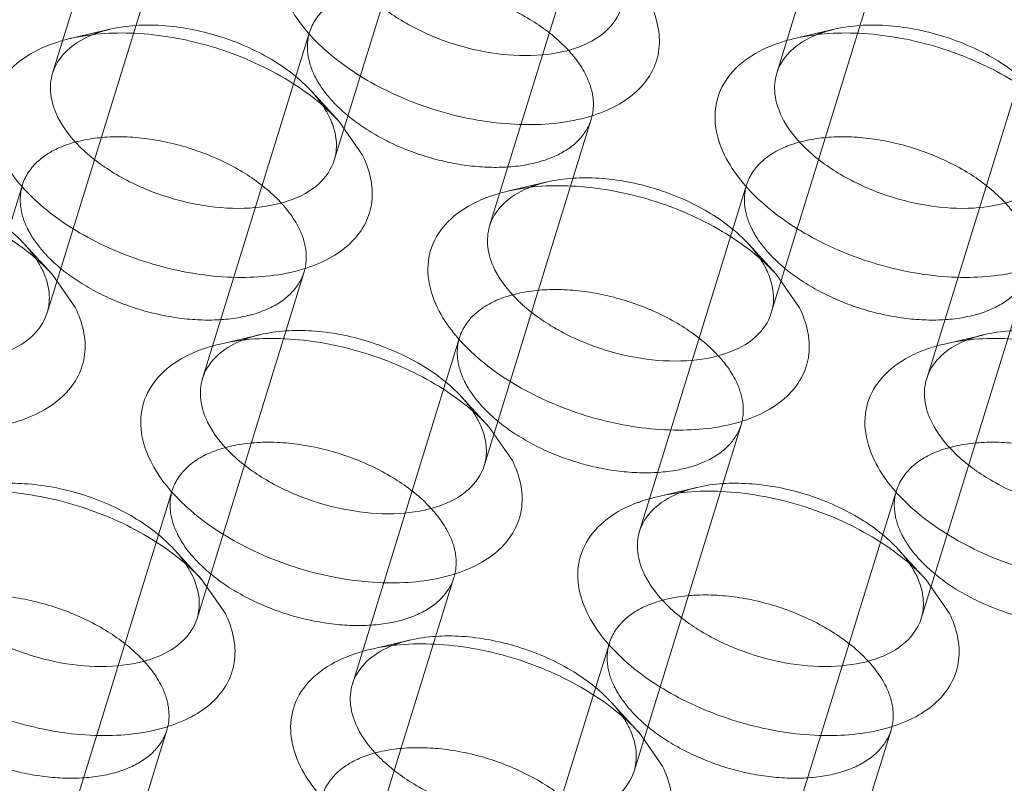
# Model space of a CAD drawing. Header units: millimetres. Extents: x 4497 to 13960, y 12291 to 16372.
# Tile 106 of 217: x 4896.43 to 4906.44, y 15318.71 to 15326.48. Entities that reach past the tile are written whole.
import ezdxf

# ---------------------------------------------------------------- set-up
doc = ezdxf.new("R2010")
doc.units = ezdxf.units.MM
doc.header["$LTSCALE"] = 0.8
doc.linetypes.add('HIDDEN', pattern=[9.525, 6.35, -3.175])
doc.layers.get('0').update_dxf_attribs({"linetype": 'CONTINUOUS', "lineweight": 0})
doc.layers.add('3', color=5, linetype='HIDDEN', lineweight=0)

msp = doc.modelspace()

# ---------------------------------------------------------------- linework, layer by layer
at = {"lineweight": 15}
for p, q in [((4899.677, 15325.443), (4899.915, 15325.101)), ((4896.756, 15323.889), (4896.994, 15323.547)), ((4904.124, 15323.889), (4904.362, 15323.547)), ((4901.202, 15322.335), (4901.44, 15321.993)), ((4898.281, 15320.781), (4898.519, 15320.439)), ((4905.649, 15320.781), (4905.887, 15320.439)), ((4902.728, 15319.227), (4902.966, 15318.885))]:
    msp.add_line(p, q, dxfattribs=at)
for centre, radius, start, end in [((4897.232, 15325.79), 0.493, 155.6291, 162.8691), ((4904.6, 15325.79), 0.493, 155.6291, 162.8691), ((4898.849, 15325.136), 0.81, 20.4993, 26.1968), ((4901.679, 15324.236), 0.493, 155.6291, 162.8691), ((4895.928, 15323.582), 0.81, 20.4993, 26.1968), ((4903.296, 15323.582), 0.81, 20.4993, 26.1968), ((4898.757, 15322.682), 0.493, 155.6291, 162.8691), ((4906.126, 15322.682), 0.493, 155.6291, 162.8691), ((4900.374, 15322.028), 0.81, 20.4993, 26.1968), ((4903.204, 15321.128), 0.493, 155.6291, 162.8691), ((4897.453, 15320.474), 0.81, 20.4993, 26.1968), ((4904.821, 15320.474), 0.81, 20.4993, 26.1968), ((4900.282, 15319.574), 0.493, 155.6291, 162.8691), ((4901.9, 15318.92), 0.81, 20.4993, 26.1968)]:
    msp.add_arc(centre, radius, start, end, dxfattribs=at)
for points, knots in [([(4902.549, 15326.605), (4902.52, 15326.512), (4902.392, 15326.329), (4902.074, 15326.168), (4901.669, 15326.1), (4901.21, 15326.129), (4900.742, 15326.251), (4900.311, 15326.453), (4899.961, 15326.715), (4899.789, 15326.934), (4899.734, 15327.047)], [0, 0, 0, 0, 0.087919, 0.191483, 0.315807, 0.456957, 0.606104, 0.752524, 0.886126, 1, 1, 1, 1]), ([(4902.837, 15326.655), (4902.908, 15326.51), (4902.969, 15326.263), (4902.876, 15325.956), (4902.732, 15325.762), (4902.521, 15325.607), (4902.148, 15325.449), (4901.572, 15325.383), (4900.84, 15325.481), (4900.128, 15325.743), (4899.535, 15326.128), (4899.241, 15326.474), (4899.153, 15326.655)], [0, 0, 0, 0, 0.096766, 0.141571, 0.18803, 0.239006, 0.296129, 0.428924, 0.580085, 0.735392, 0.87928, 1, 1, 1, 1]), ([(4896.759, 15326.235), (4896.774, 15326.24), (4896.834, 15326.26), (4896.895, 15326.277), (4896.942, 15326.288)], [0, 0, 0, 0, 0.243879, 1, 1, 1, 1]), ([(4896.783, 15325.994), (4896.817, 15326.068), (4896.931, 15326.21), (4897.088, 15326.296), (4897.175, 15326.33)], [0, 0, 0, 0, 0.464886, 1, 1, 1, 1]), ([(4896.942, 15326.288), (4897.17, 15326.342), (4897.672, 15326.367), (4898.42, 15326.223), (4899.118, 15325.92), (4899.519, 15325.616), (4899.677, 15325.443)], [0, 0, 0, 0, 0.236672, 0.49996, 0.763225, 1, 1, 1, 1]), ([(4904.128, 15326.235), (4904.142, 15326.24), (4904.202, 15326.26), (4904.263, 15326.277), (4904.31, 15326.288)], [0, 0, 0, 0, 0.243879, 1, 1, 1, 1]), ([(4904.151, 15325.994), (4904.185, 15326.068), (4904.299, 15326.21), (4904.456, 15326.296), (4904.544, 15326.33)], [0, 0, 0, 0, 0.464886, 1, 1, 1, 1]), ([(4904.31, 15326.288), (4904.538, 15326.342), (4905.041, 15326.367), (4905.788, 15326.223), (4906.487, 15325.92), (4906.888, 15325.616), (4907.046, 15325.443)], [0, 0, 0, 0, 0.236672, 0.49996, 0.763225, 1, 1, 1, 1]), ([(4896.621, 15326.177), (4896.654, 15326.193), (4896.7, 15326.213), (4896.747, 15326.23), (4896.759, 15326.235)], [0, 0, 0, 0, 0.744437, 1, 1, 1, 1]), ([(4903.989, 15326.177), (4904.023, 15326.193), (4904.069, 15326.213), (4904.115, 15326.23), (4904.128, 15326.235)], [0, 0, 0, 0, 0.744437, 1, 1, 1, 1]), ([(4896.231, 15325.101), (4896.182, 15325.202), (4896.114, 15325.408), (4896.15, 15325.732), (4896.332, 15326.005), (4896.517, 15326.126), (4896.621, 15326.177)], [0, 0, 0, 0, 0.260072, 0.494273, 0.731806, 1, 1, 1, 1]), ([(4903.599, 15325.101), (4903.55, 15325.202), (4903.482, 15325.408), (4903.518, 15325.732), (4903.7, 15326.005), (4903.886, 15326.126), (4903.989, 15326.177)], [0, 0, 0, 0, 0.260072, 0.494273, 0.731806, 1, 1, 1, 1]), ([(4896.812, 15325.493), (4896.777, 15325.565), (4896.728, 15325.711), (4896.74, 15325.867), (4896.761, 15325.936)], [0, 0, 0, 0, 0.52606, 1, 1, 1, 1]), ([(4904.181, 15325.493), (4904.146, 15325.565), (4904.097, 15325.711), (4904.108, 15325.867), (4904.129, 15325.936)], [0, 0, 0, 0, 0.52606, 1, 1, 1, 1]), ([(4899.627, 15325.051), (4899.599, 15324.958), (4899.47, 15324.775), (4899.153, 15324.614), (4898.747, 15324.546), (4898.288, 15324.575), (4897.82, 15324.697), (4897.389, 15324.899), (4897.04, 15325.161), (4896.868, 15325.38), (4896.812, 15325.493)], [0, 0, 0, 0, 0.087919, 0.191483, 0.315807, 0.456957, 0.606104, 0.752524, 0.886126, 1, 1, 1, 1]), ([(4906.996, 15325.051), (4906.967, 15324.958), (4906.839, 15324.775), (4906.521, 15324.614), (4906.116, 15324.546), (4905.657, 15324.575), (4905.189, 15324.697), (4904.758, 15324.899), (4904.408, 15325.161), (4904.236, 15325.38), (4904.181, 15325.493)], [0, 0, 0, 0, 0.087919, 0.191483, 0.315807, 0.456957, 0.606104, 0.752524, 0.886126, 1, 1, 1, 1]), ([(4899.608, 15325.419), (4899.63, 15325.358), (4899.659, 15325.235), (4899.645, 15325.108), (4899.627, 15325.051)], [0, 0, 0, 0, 0.519195, 1, 1, 1, 1]), ([(4899.915, 15325.101), (4899.986, 15324.956), (4900.047, 15324.709), (4899.954, 15324.402), (4899.81, 15324.208), (4899.6, 15324.053), (4899.227, 15323.895), (4898.651, 15323.828), (4897.918, 15323.927), (4897.206, 15324.189), (4896.614, 15324.574), (4896.32, 15324.92), (4896.231, 15325.101)], [0, 0, 0, 0, 0.096766, 0.141571, 0.18803, 0.239006, 0.296129, 0.428924, 0.580085, 0.735392, 0.87928, 1, 1, 1, 1]), ([(4907.284, 15325.101), (4907.355, 15324.956), (4907.416, 15324.709), (4907.323, 15324.402), (4907.179, 15324.208), (4906.968, 15324.053), (4906.595, 15323.895), (4906.019, 15323.828), (4905.287, 15323.927), (4904.575, 15324.189), (4903.982, 15324.574), (4903.688, 15324.92), (4903.599, 15325.101)], [0, 0, 0, 0, 0.096766, 0.141571, 0.18803, 0.239006, 0.296129, 0.428924, 0.580085, 0.735392, 0.87928, 1, 1, 1, 1]), ([(4894.02, 15324.734), (4894.248, 15324.788), (4894.751, 15324.813), (4895.498, 15324.669), (4896.196, 15324.366), (4896.597, 15324.062), (4896.756, 15323.889)], [0, 0, 0, 0, 0.236672, 0.49996, 0.763225, 1, 1, 1, 1]), ([(4901.388, 15324.734), (4901.617, 15324.788), (4902.119, 15324.813), (4902.867, 15324.669), (4903.565, 15324.366), (4903.966, 15324.062), (4904.124, 15323.889)], [0, 0, 0, 0, 0.236672, 0.49996, 0.763225, 1, 1, 1, 1]), ([(4901.206, 15324.68), (4901.22, 15324.686), (4901.28, 15324.706), (4901.342, 15324.723), (4901.388, 15324.734)], [0, 0, 0, 0, 0.243879, 1, 1, 1, 1]), ([(4901.23, 15324.44), (4901.263, 15324.514), (4901.378, 15324.656), (4901.535, 15324.742), (4901.622, 15324.776)], [0, 0, 0, 0, 0.464886, 1, 1, 1, 1]), ([(4900.678, 15323.547), (4900.629, 15323.648), (4900.561, 15323.854), (4900.596, 15324.178), (4900.779, 15324.451), (4900.964, 15324.572), (4901.068, 15324.623)], [0, 0, 0, 0, 0.260072, 0.494273, 0.731806, 1, 1, 1, 1]), ([(4901.068, 15324.623), (4901.101, 15324.639), (4901.147, 15324.659), (4901.194, 15324.676), (4901.206, 15324.68)], [0, 0, 0, 0, 0.744437, 1, 1, 1, 1]), ([(4901.259, 15323.939), (4901.224, 15324.01), (4901.175, 15324.157), (4901.187, 15324.313), (4901.208, 15324.381)], [0, 0, 0, 0, 0.52606, 1, 1, 1, 1]), ([(4896.706, 15323.496), (4896.677, 15323.404), (4896.549, 15323.221), (4896.231, 15323.06), (4895.826, 15322.992), (4895.367, 15323.021), (4894.898, 15323.143), (4894.467, 15323.345), (4894.118, 15323.607), (4893.946, 15323.826), (4893.891, 15323.939)], [0, 0, 0, 0, 0.087919, 0.191483, 0.315807, 0.456957, 0.606104, 0.752524, 0.886126, 1, 1, 1, 1]), ([(4904.074, 15323.496), (4904.046, 15323.404), (4903.917, 15323.221), (4903.6, 15323.06), (4903.194, 15322.992), (4902.735, 15323.021), (4902.267, 15323.143), (4901.836, 15323.345), (4901.487, 15323.607), (4901.315, 15323.826), (4901.259, 15323.939)], [0, 0, 0, 0, 0.087919, 0.191483, 0.315807, 0.456957, 0.606104, 0.752524, 0.886126, 1, 1, 1, 1]), ([(4896.686, 15323.865), (4896.709, 15323.804), (4896.738, 15323.681), (4896.723, 15323.554), (4896.706, 15323.496)], [0, 0, 0, 0, 0.519195, 1, 1, 1, 1]), ([(4904.054, 15323.865), (4904.077, 15323.804), (4904.106, 15323.681), (4904.092, 15323.554), (4904.074, 15323.496)], [0, 0, 0, 0, 0.519195, 1, 1, 1, 1]), ([(4896.994, 15323.547), (4897.065, 15323.402), (4897.126, 15323.155), (4897.032, 15322.848), (4896.888, 15322.654), (4896.678, 15322.499), (4896.305, 15322.341), (4895.729, 15322.274), (4894.997, 15322.373), (4894.285, 15322.635), (4893.692, 15323.02), (4893.398, 15323.366), (4893.309, 15323.547)], [0, 0, 0, 0, 0.096766, 0.141571, 0.18803, 0.239006, 0.296129, 0.428924, 0.580085, 0.735392, 0.87928, 1, 1, 1, 1]), ([(4904.362, 15323.547), (4904.433, 15323.402), (4904.494, 15323.155), (4904.401, 15322.848), (4904.257, 15322.654), (4904.047, 15322.499), (4903.674, 15322.341), (4903.098, 15322.274), (4902.365, 15322.373), (4901.653, 15322.635), (4901.06, 15323.02), (4900.767, 15323.366), (4900.678, 15323.547)], [0, 0, 0, 0, 0.096766, 0.141571, 0.18803, 0.239006, 0.296129, 0.428924, 0.580085, 0.735392, 0.87928, 1, 1, 1, 1]), ([(4898.284, 15323.126), (4898.299, 15323.132), (4898.359, 15323.152), (4898.42, 15323.169), (4898.467, 15323.18)], [0, 0, 0, 0, 0.243879, 1, 1, 1, 1]), ([(4898.308, 15322.886), (4898.342, 15322.96), (4898.456, 15323.102), (4898.613, 15323.188), (4898.701, 15323.222)], [0, 0, 0, 0, 0.464886, 1, 1, 1, 1]), ([(4898.467, 15323.18), (4898.695, 15323.234), (4899.198, 15323.259), (4899.945, 15323.115), (4900.643, 15322.812), (4901.044, 15322.508), (4901.202, 15322.335)], [0, 0, 0, 0, 0.236672, 0.49996, 0.763225, 1, 1, 1, 1]), ([(4905.653, 15323.126), (4905.667, 15323.132), (4905.727, 15323.152), (4905.789, 15323.169), (4905.835, 15323.18)], [0, 0, 0, 0, 0.243879, 1, 1, 1, 1]), ([(4905.677, 15322.886), (4905.71, 15322.96), (4905.824, 15323.102), (4905.982, 15323.188), (4906.069, 15323.222)], [0, 0, 0, 0, 0.464886, 1, 1, 1, 1]), ([(4905.835, 15323.18), (4906.063, 15323.234), (4906.566, 15323.259), (4907.313, 15323.115), (4908.012, 15322.812), (4908.413, 15322.508), (4908.571, 15322.335)], [0, 0, 0, 0, 0.236672, 0.49996, 0.763225, 1, 1, 1, 1]), ([(4898.146, 15323.069), (4898.179, 15323.085), (4898.225, 15323.105), (4898.272, 15323.122), (4898.284, 15323.126)], [0, 0, 0, 0, 0.744437, 1, 1, 1, 1]), ([(4905.515, 15323.069), (4905.548, 15323.085), (4905.594, 15323.105), (4905.641, 15323.122), (4905.653, 15323.126)], [0, 0, 0, 0, 0.744437, 1, 1, 1, 1]), ([(4897.756, 15321.993), (4897.707, 15322.094), (4897.639, 15322.3), (4897.675, 15322.624), (4897.857, 15322.896), (4898.042, 15323.018), (4898.146, 15323.069)], [0, 0, 0, 0, 0.260072, 0.494273, 0.731806, 1, 1, 1, 1]), ([(4905.125, 15321.993), (4905.075, 15322.094), (4905.008, 15322.3), (4905.043, 15322.624), (4905.226, 15322.896), (4905.411, 15323.018), (4905.515, 15323.069)], [0, 0, 0, 0, 0.260072, 0.494273, 0.731806, 1, 1, 1, 1]), ([(4898.338, 15322.385), (4898.303, 15322.456), (4898.254, 15322.603), (4898.265, 15322.759), (4898.286, 15322.827)], [0, 0, 0, 0, 0.52606, 1, 1, 1, 1]), ([(4905.706, 15322.385), (4905.671, 15322.456), (4905.622, 15322.603), (4905.633, 15322.759), (4905.655, 15322.827)], [0, 0, 0, 0, 0.52606, 1, 1, 1, 1]), ([(4901.153, 15321.942), (4901.124, 15321.85), (4900.996, 15321.667), (4900.678, 15321.505), (4900.273, 15321.438), (4899.813, 15321.467), (4899.345, 15321.589), (4898.914, 15321.791), (4898.565, 15322.053), (4898.393, 15322.272), (4898.338, 15322.385)], [0, 0, 0, 0, 0.087919, 0.191483, 0.315807, 0.456957, 0.606104, 0.752524, 0.886126, 1, 1, 1, 1]), ([(4908.521, 15321.942), (4908.492, 15321.85), (4908.364, 15321.667), (4908.046, 15321.505), (4907.641, 15321.438), (4907.182, 15321.467), (4906.714, 15321.589), (4906.283, 15321.791), (4905.933, 15322.053), (4905.761, 15322.272), (4905.706, 15322.385)], [0, 0, 0, 0, 0.087919, 0.191483, 0.315807, 0.456957, 0.606104, 0.752524, 0.886126, 1, 1, 1, 1]), ([(4901.133, 15322.311), (4901.155, 15322.25), (4901.185, 15322.127), (4901.17, 15322), (4901.153, 15321.942)], [0, 0, 0, 0, 0.519195, 1, 1, 1, 1]), ([(4901.44, 15321.993), (4901.512, 15321.848), (4901.573, 15321.601), (4901.479, 15321.294), (4901.335, 15321.1), (4901.125, 15320.945), (4900.752, 15320.787), (4900.176, 15320.72), (4899.444, 15320.819), (4898.731, 15321.081), (4898.139, 15321.466), (4897.845, 15321.812), (4897.756, 15321.993)], [0, 0, 0, 0, 0.096766, 0.141571, 0.18803, 0.239006, 0.296129, 0.428924, 0.580085, 0.735392, 0.87928, 1, 1, 1, 1]), ([(4908.809, 15321.993), (4908.88, 15321.848), (4908.941, 15321.601), (4908.848, 15321.294), (4908.704, 15321.1), (4908.494, 15320.945), (4908.121, 15320.787), (4907.544, 15320.72), (4906.812, 15320.819), (4906.1, 15321.081), (4905.507, 15321.466), (4905.213, 15321.812), (4905.125, 15321.993)], [0, 0, 0, 0, 0.096766, 0.141571, 0.18803, 0.239006, 0.296129, 0.428924, 0.580085, 0.735392, 0.87928, 1, 1, 1, 1]), ([(4895.545, 15321.626), (4895.773, 15321.68), (4896.276, 15321.705), (4897.023, 15321.561), (4897.722, 15321.258), (4898.123, 15320.954), (4898.281, 15320.781)], [0, 0, 0, 0, 0.236672, 0.49996, 0.763225, 1, 1, 1, 1]), ([(4902.914, 15321.626), (4903.142, 15321.68), (4903.644, 15321.705), (4904.392, 15321.561), (4905.09, 15321.258), (4905.491, 15320.954), (4905.649, 15320.781)], [0, 0, 0, 0, 0.236672, 0.49996, 0.763225, 1, 1, 1, 1]), ([(4902.731, 15321.572), (4902.746, 15321.578), (4902.806, 15321.598), (4902.867, 15321.615), (4902.914, 15321.626)], [0, 0, 0, 0, 0.243879, 1, 1, 1, 1]), ([(4902.755, 15321.332), (4902.789, 15321.406), (4902.903, 15321.548), (4903.06, 15321.634), (4903.147, 15321.668)], [0, 0, 0, 0, 0.464886, 1, 1, 1, 1]), ([(4902.203, 15320.439), (4902.154, 15320.54), (4902.086, 15320.746), (4902.122, 15321.07), (4902.304, 15321.342), (4902.489, 15321.464), (4902.593, 15321.515)], [0, 0, 0, 0, 0.260072, 0.494273, 0.731806, 1, 1, 1, 1]), ([(4902.593, 15321.515), (4902.626, 15321.531), (4902.672, 15321.551), (4902.719, 15321.568), (4902.731, 15321.572)], [0, 0, 0, 0, 0.744437, 1, 1, 1, 1]), ([(4902.785, 15320.831), (4902.75, 15320.902), (4902.7, 15321.049), (4902.712, 15321.205), (4902.733, 15321.273)], [0, 0, 0, 0, 0.52606, 1, 1, 1, 1]), ([(4898.231, 15320.388), (4898.202, 15320.296), (4898.074, 15320.113), (4897.756, 15319.951), (4897.351, 15319.884), (4896.892, 15319.913), (4896.424, 15320.035), (4895.993, 15320.237), (4895.643, 15320.499), (4895.471, 15320.718), (4895.416, 15320.831)], [0, 0, 0, 0, 0.087919, 0.191483, 0.315807, 0.456957, 0.606104, 0.752524, 0.886126, 1, 1, 1, 1]), ([(4905.599, 15320.388), (4905.571, 15320.296), (4905.442, 15320.113), (4905.125, 15319.951), (4904.72, 15319.884), (4904.26, 15319.913), (4903.792, 15320.035), (4903.361, 15320.237), (4903.012, 15320.499), (4902.84, 15320.718), (4902.785, 15320.831)], [0, 0, 0, 0, 0.087919, 0.191483, 0.315807, 0.456957, 0.606104, 0.752524, 0.886126, 1, 1, 1, 1]), ([(4898.211, 15320.757), (4898.234, 15320.696), (4898.263, 15320.573), (4898.249, 15320.446), (4898.231, 15320.388)], [0, 0, 0, 0, 0.519195, 1, 1, 1, 1]), ([(4905.58, 15320.757), (4905.602, 15320.696), (4905.631, 15320.573), (4905.617, 15320.446), (4905.599, 15320.388)], [0, 0, 0, 0, 0.519195, 1, 1, 1, 1]), ([(4898.519, 15320.439), (4898.59, 15320.294), (4898.651, 15320.047), (4898.558, 15319.74), (4898.414, 15319.546), (4898.203, 15319.391), (4897.83, 15319.233), (4897.254, 15319.166), (4896.522, 15319.265), (4895.81, 15319.527), (4895.217, 15319.912), (4894.923, 15320.258), (4894.834, 15320.439)], [0, 0, 0, 0, 0.096766, 0.141571, 0.18803, 0.239006, 0.296129, 0.428924, 0.580085, 0.735392, 0.87928, 1, 1, 1, 1]), ([(4905.887, 15320.439), (4905.958, 15320.294), (4906.019, 15320.047), (4905.926, 15319.74), (4905.782, 15319.546), (4905.572, 15319.391), (4905.199, 15319.233), (4904.623, 15319.166), (4903.891, 15319.265), (4903.178, 15319.527), (4902.586, 15319.912), (4902.292, 15320.258), (4902.203, 15320.439)], [0, 0, 0, 0, 0.096766, 0.141571, 0.18803, 0.239006, 0.296129, 0.428924, 0.580085, 0.735392, 0.87928, 1, 1, 1, 1]), ([(4899.833, 15319.778), (4899.867, 15319.852), (4899.981, 15319.994), (4900.138, 15320.08), (4900.226, 15320.114)], [0, 0, 0, 0, 0.464886, 1, 1, 1, 1]), ([(4899.992, 15320.072), (4900.22, 15320.126), (4900.723, 15320.151), (4901.47, 15320.007), (4902.168, 15319.704), (4902.57, 15319.4), (4902.728, 15319.227)], [0, 0, 0, 0, 0.236672, 0.49996, 0.763225, 1, 1, 1, 1]), ([(4899.671, 15319.961), (4899.705, 15319.977), (4899.751, 15319.997), (4899.797, 15320.014), (4899.809, 15320.018)], [0, 0, 0, 0, 0.744437, 1, 1, 1, 1]), ([(4899.809, 15320.018), (4899.824, 15320.024), (4899.884, 15320.044), (4899.945, 15320.061), (4899.992, 15320.072)], [0, 0, 0, 0, 0.243879, 1, 1, 1, 1]), ([(4899.281, 15318.885), (4899.232, 15318.986), (4899.164, 15319.192), (4899.2, 15319.516), (4899.382, 15319.788), (4899.568, 15319.91), (4899.671, 15319.961)], [0, 0, 0, 0, 0.260072, 0.494273, 0.731806, 1, 1, 1, 1]), ([(4899.863, 15319.277), (4899.828, 15319.348), (4899.779, 15319.495), (4899.79, 15319.651), (4899.811, 15319.719)], [0, 0, 0, 0, 0.52606, 1, 1, 1, 1]), ([(4902.678, 15318.834), (4902.649, 15318.742), (4902.521, 15318.559), (4902.203, 15318.397), (4901.798, 15318.33), (4901.339, 15318.359), (4900.871, 15318.481), (4900.439, 15318.683), (4900.09, 15318.945), (4899.918, 15319.164), (4899.863, 15319.277)], [0, 0, 0, 0, 0.087919, 0.191483, 0.315807, 0.456957, 0.606104, 0.752524, 0.886126, 1, 1, 1, 1]), ([(4902.658, 15319.203), (4902.681, 15319.142), (4902.71, 15319.019), (4902.695, 15318.892), (4902.678, 15318.834)], [0, 0, 0, 0, 0.519195, 1, 1, 1, 1]), ([(4902.966, 15318.885), (4903.037, 15318.74), (4903.098, 15318.493), (4903.004, 15318.186), (4902.86, 15317.992), (4902.65, 15317.837), (4902.277, 15317.679), (4901.701, 15317.612), (4900.969, 15317.711), (4900.257, 15317.973), (4899.664, 15318.358), (4899.37, 15318.704), (4899.281, 15318.885)], [0, 0, 0, 0, 0.096766, 0.141571, 0.18803, 0.239006, 0.296129, 0.428924, 0.580085, 0.735392, 0.87928, 1, 1, 1, 1])]:
    msp.add_open_spline(points, degree=3, knots=knots, dxfattribs=at)
for points in [[(4899.521, 15325.589), (4899.541, 15325.558), (4899.559, 15325.526), (4899.576, 15325.493)], [(4896.599, 15324.035), (4896.619, 15324.004), (4896.638, 15323.972), (4896.654, 15323.939)], [(4903.968, 15324.035), (4903.988, 15324.004), (4904.006, 15323.972), (4904.023, 15323.939)], [(4901.046, 15322.481), (4901.066, 15322.45), (4901.085, 15322.418), (4901.101, 15322.385)], [(4898.125, 15320.927), (4898.145, 15320.896), (4898.163, 15320.864), (4898.179, 15320.831)], [(4905.493, 15320.927), (4905.513, 15320.896), (4905.531, 15320.864), (4905.548, 15320.831)], [(4902.571, 15319.373), (4902.591, 15319.342), (4902.61, 15319.31), (4902.626, 15319.277)]]:
    msp.add_open_spline(points, degree=3, dxfattribs=at)
at = {"layer": '3'}
for p, q in [((4897.85, 15329.461), (4896.761, 15325.936)), ((4905.219, 15329.461), (4904.129, 15325.936)), ((4900.717, 15328.575), (4899.627, 15325.05)), ((4902.297, 15327.907), (4901.208, 15324.382)), ((4897.795, 15327.021), (4896.706, 15323.496)), ((4905.163, 15327.021), (4904.074, 15323.496)), ((4897.345, 15326.383), (4896.941, 15326.288)), ((4899.375, 15326.353), (4898.286, 15322.828)), ((4904.714, 15326.383), (4904.31, 15326.288)), ((4906.744, 15326.353), (4905.655, 15322.828)), ((4899.397, 15325.749), (4899.677, 15325.443)), ((4902.242, 15325.467), (4901.152, 15321.942)), ((4896.454, 15324.799), (4895.364, 15321.274)), ((4901.792, 15324.829), (4901.388, 15324.734)), ((4903.822, 15324.799), (4902.733, 15321.274)), ((4896.475, 15324.195), (4896.755, 15323.889)), ((4903.844, 15324.195), (4904.124, 15323.889)), ((4899.32, 15323.913), (4898.231, 15320.388)), ((4906.689, 15323.913), (4905.599, 15320.388)), ((4898.871, 15323.275), (4898.467, 15323.18)), ((4900.901, 15323.245), (4899.811, 15319.72)), ((4906.239, 15323.275), (4905.835, 15323.18)), ((4900.922, 15322.641), (4901.202, 15322.335)), ((4903.767, 15322.359), (4902.678, 15318.834)), ((4897.979, 15321.691), (4896.89, 15318.166)), ((4903.317, 15321.721), (4902.913, 15321.626)), ((4905.348, 15321.691), (4904.258, 15318.166)), ((4898, 15321.087), (4898.281, 15320.781)), ((4905.369, 15321.087), (4905.649, 15320.781)), ((4900.845, 15320.805), (4899.756, 15317.28)), ((4900.396, 15320.167), (4899.992, 15320.072)), ((4902.426, 15320.137), (4901.337, 15316.612)), ((4902.447, 15319.533), (4902.727, 15319.227)), ((4897.924, 15319.251), (4896.834, 15315.726)), ((4905.292, 15319.251), (4904.203, 15315.726))]:
    msp.add_line(p, q, dxfattribs=at)
for centre, radius, start, end in [((4897.582, 15325.301), 1.107, 109.7141, 111.5324), ((4904.95, 15325.301), 1.107, 109.7141, 111.5324), ((4900.7, 15326.655), 1.483, 224.1795, 225.385), ((4902.028, 15323.747), 1.107, 109.7141, 111.5324), ((4897.778, 15325.101), 1.483, 224.1795, 225.385), ((4905.146, 15325.101), 1.483, 224.1795, 225.385), ((4899.107, 15322.193), 1.107, 109.7141, 111.5324), ((4906.475, 15322.193), 1.107, 109.7141, 111.5324), ((4902.225, 15323.547), 1.483, 224.1795, 225.385), ((4903.554, 15320.639), 1.107, 109.7141, 111.5324), ((4899.303, 15321.993), 1.483, 224.1795, 225.385), ((4906.672, 15321.993), 1.483, 224.1795, 225.385), ((4900.632, 15319.085), 1.107, 109.7141, 111.5324), ((4903.75, 15320.439), 1.483, 224.1795, 225.385)]:
    msp.add_arc(centre, radius, start, end, dxfattribs=at)
for points, knots in [([(4902.19, 15325.91), (4902.135, 15326.023), (4901.963, 15326.242), (4901.613, 15326.504), (4901.183, 15326.706), (4900.715, 15326.828), (4900.256, 15326.857), (4899.85, 15326.79), (4899.533, 15326.628), (4899.404, 15326.446), (4899.376, 15326.353)], [0, 0, 0, 0, 0.113912, 0.247462, 0.393862, 0.542998, 0.684156, 0.808494, 0.912079, 1, 1, 1, 1]), ([(4897.346, 15326.383), (4897.517, 15326.423), (4897.894, 15326.442), (4898.454, 15326.334), (4898.978, 15326.107), (4899.279, 15325.879), (4899.397, 15325.749)], [0, 0, 0, 0, 0.236707, 0.500021, 0.763374, 1, 1, 1, 1]), ([(4904.714, 15326.383), (4904.885, 15326.423), (4905.262, 15326.442), (4905.823, 15326.334), (4906.346, 15326.107), (4906.647, 15325.879), (4906.766, 15325.749)], [0, 0, 0, 0, 0.236707, 0.500021, 0.763374, 1, 1, 1, 1]), ([(4897.208, 15326.343), (4897.219, 15326.347), (4897.264, 15326.362), (4897.311, 15326.375), (4897.346, 15326.383)], [0, 0, 0, 0, 0.243856, 1, 1, 1, 1]), ([(4899.376, 15326.353), (4899.354, 15326.284), (4899.343, 15326.128), (4899.392, 15325.981), (4899.427, 15325.91)], [0, 0, 0, 0, 0.474243, 1, 1, 1, 1]), ([(4904.577, 15326.343), (4904.588, 15326.347), (4904.633, 15326.362), (4904.679, 15326.375), (4904.714, 15326.383)], [0, 0, 0, 0, 0.243856, 1, 1, 1, 1]), ([(4899.427, 15325.91), (4899.439, 15325.885), (4899.497, 15325.781), (4899.572, 15325.687), (4899.636, 15325.622)], [0, 0, 0, 0, 0.233339, 1, 1, 1, 1]), ([(4902.242, 15325.467), (4902.263, 15325.536), (4902.274, 15325.692), (4902.225, 15325.839), (4902.19, 15325.91)], [0, 0, 0, 0, 0.474243, 1, 1, 1, 1]), ([(4899.397, 15325.749), (4899.409, 15325.736), (4899.453, 15325.686), (4899.494, 15325.631), (4899.521, 15325.589)], [0, 0, 0, 0, 0.259024, 1, 1, 1, 1]), ([(4899.658, 15325.6), (4899.749, 15325.51), (4899.962, 15325.346), (4900.33, 15325.158), (4900.735, 15325.029), (4901.146, 15324.969), (4901.531, 15324.982), (4901.861, 15325.069), (4902.115, 15325.228), (4902.217, 15325.387), (4902.242, 15325.467)], [0, 0, 0, 0, 0.131245, 0.274361, 0.421982, 0.565965, 0.698798, 0.81512, 0.913714, 1, 1, 1, 1]), ([(4899.269, 15324.356), (4899.213, 15324.469), (4899.042, 15324.688), (4898.692, 15324.95), (4898.261, 15325.152), (4897.793, 15325.274), (4897.334, 15325.303), (4896.929, 15325.236), (4896.611, 15325.074), (4896.482, 15324.892), (4896.454, 15324.799)], [0, 0, 0, 0, 0.113912, 0.247462, 0.393862, 0.542998, 0.684156, 0.808494, 0.912079, 1, 1, 1, 1]), ([(4906.637, 15324.356), (4906.582, 15324.469), (4906.41, 15324.688), (4906.06, 15324.95), (4905.63, 15325.152), (4905.162, 15325.274), (4904.702, 15325.303), (4904.297, 15325.236), (4903.98, 15325.074), (4903.851, 15324.892), (4903.822, 15324.799)], [0, 0, 0, 0, 0.113912, 0.247462, 0.393862, 0.542998, 0.684156, 0.808494, 0.912079, 1, 1, 1, 1]), ([(4894.424, 15324.829), (4894.595, 15324.869), (4894.972, 15324.888), (4895.533, 15324.78), (4896.056, 15324.553), (4896.357, 15324.325), (4896.475, 15324.195)], [0, 0, 0, 0, 0.236707, 0.500021, 0.763374, 1, 1, 1, 1]), ([(4896.454, 15324.799), (4896.433, 15324.73), (4896.421, 15324.574), (4896.47, 15324.427), (4896.505, 15324.356)], [0, 0, 0, 0, 0.474243, 1, 1, 1, 1]), ([(4901.655, 15324.789), (4901.666, 15324.793), (4901.711, 15324.808), (4901.757, 15324.821), (4901.793, 15324.829)], [0, 0, 0, 0, 0.243856, 1, 1, 1, 1]), ([(4901.793, 15324.829), (4901.964, 15324.869), (4902.341, 15324.888), (4902.901, 15324.78), (4903.425, 15324.553), (4903.725, 15324.325), (4903.844, 15324.195)], [0, 0, 0, 0, 0.236707, 0.500021, 0.763374, 1, 1, 1, 1]), ([(4903.822, 15324.799), (4903.801, 15324.73), (4903.79, 15324.574), (4903.839, 15324.427), (4903.874, 15324.356)], [0, 0, 0, 0, 0.474243, 1, 1, 1, 1]), ([(4896.505, 15324.356), (4896.518, 15324.331), (4896.575, 15324.227), (4896.651, 15324.133), (4896.714, 15324.068)], [0, 0, 0, 0, 0.233339, 1, 1, 1, 1]), ([(4899.32, 15323.913), (4899.341, 15323.982), (4899.353, 15324.138), (4899.304, 15324.285), (4899.269, 15324.356)], [0, 0, 0, 0, 0.474243, 1, 1, 1, 1]), ([(4903.874, 15324.356), (4903.886, 15324.331), (4903.944, 15324.227), (4904.019, 15324.133), (4904.083, 15324.068)], [0, 0, 0, 0, 0.233339, 1, 1, 1, 1]), ([(4896.475, 15324.195), (4896.487, 15324.182), (4896.532, 15324.132), (4896.572, 15324.077), (4896.599, 15324.035)], [0, 0, 0, 0, 0.259024, 1, 1, 1, 1]), ([(4903.844, 15324.195), (4903.856, 15324.182), (4903.9, 15324.132), (4903.941, 15324.077), (4903.968, 15324.035)], [0, 0, 0, 0, 0.259024, 1, 1, 1, 1]), ([(4896.736, 15324.046), (4896.827, 15323.956), (4897.041, 15323.792), (4897.408, 15323.604), (4897.813, 15323.475), (4898.224, 15323.415), (4898.609, 15323.428), (4898.94, 15323.515), (4899.194, 15323.674), (4899.295, 15323.833), (4899.32, 15323.913)], [0, 0, 0, 0, 0.131245, 0.274361, 0.421982, 0.565965, 0.698798, 0.81512, 0.913714, 1, 1, 1, 1]), ([(4904.105, 15324.046), (4904.196, 15323.956), (4904.409, 15323.792), (4904.777, 15323.604), (4905.182, 15323.475), (4905.592, 15323.415), (4905.977, 15323.428), (4906.308, 15323.515), (4906.562, 15323.674), (4906.664, 15323.833), (4906.689, 15323.913)], [0, 0, 0, 0, 0.131245, 0.274361, 0.421982, 0.565965, 0.698798, 0.81512, 0.913714, 1, 1, 1, 1]), ([(4903.715, 15322.802), (4903.66, 15322.915), (4903.488, 15323.134), (4903.139, 15323.396), (4902.708, 15323.598), (4902.24, 15323.72), (4901.781, 15323.749), (4901.376, 15323.682), (4901.058, 15323.52), (4900.929, 15323.338), (4900.901, 15323.245)], [0, 0, 0, 0, 0.113912, 0.247462, 0.393862, 0.542998, 0.684156, 0.808494, 0.912079, 1, 1, 1, 1]), ([(4898.871, 15323.275), (4899.042, 15323.315), (4899.419, 15323.334), (4899.979, 15323.226), (4900.503, 15322.999), (4900.804, 15322.771), (4900.922, 15322.641)], [0, 0, 0, 0, 0.236707, 0.500021, 0.763374, 1, 1, 1, 1]), ([(4906.239, 15323.275), (4906.41, 15323.315), (4906.787, 15323.334), (4907.348, 15323.226), (4907.871, 15322.999), (4908.172, 15322.771), (4908.291, 15322.641)], [0, 0, 0, 0, 0.236707, 0.500021, 0.763374, 1, 1, 1, 1]), ([(4898.734, 15323.235), (4898.744, 15323.239), (4898.79, 15323.254), (4898.836, 15323.267), (4898.871, 15323.275)], [0, 0, 0, 0, 0.243856, 1, 1, 1, 1]), ([(4900.901, 15323.245), (4900.879, 15323.176), (4900.868, 15323.02), (4900.917, 15322.873), (4900.952, 15322.802)], [0, 0, 0, 0, 0.474243, 1, 1, 1, 1]), ([(4906.102, 15323.235), (4906.113, 15323.239), (4906.158, 15323.254), (4906.204, 15323.267), (4906.239, 15323.275)], [0, 0, 0, 0, 0.243856, 1, 1, 1, 1]), ([(4900.952, 15322.802), (4900.964, 15322.777), (4901.022, 15322.673), (4901.098, 15322.579), (4901.161, 15322.514)], [0, 0, 0, 0, 0.233339, 1, 1, 1, 1]), ([(4903.767, 15322.359), (4903.788, 15322.428), (4903.8, 15322.584), (4903.75, 15322.73), (4903.715, 15322.802)], [0, 0, 0, 0, 0.474243, 1, 1, 1, 1]), ([(4900.922, 15322.641), (4900.934, 15322.628), (4900.979, 15322.578), (4901.019, 15322.523), (4901.046, 15322.481)], [0, 0, 0, 0, 0.259024, 1, 1, 1, 1]), ([(4901.183, 15322.492), (4901.274, 15322.402), (4901.488, 15322.238), (4901.855, 15322.05), (4902.26, 15321.921), (4902.671, 15321.861), (4903.056, 15321.874), (4903.387, 15321.961), (4903.641, 15322.12), (4903.742, 15322.279), (4903.767, 15322.359)], [0, 0, 0, 0, 0.131245, 0.274361, 0.421982, 0.565965, 0.698798, 0.81512, 0.913714, 1, 1, 1, 1]), ([(4900.794, 15321.248), (4900.738, 15321.361), (4900.567, 15321.58), (4900.217, 15321.842), (4899.786, 15322.044), (4899.318, 15322.166), (4898.859, 15322.195), (4898.454, 15322.128), (4898.136, 15321.966), (4898.008, 15321.783), (4897.979, 15321.691)], [0, 0, 0, 0, 0.113912, 0.247462, 0.393862, 0.542998, 0.684156, 0.808494, 0.912079, 1, 1, 1, 1]), ([(4908.162, 15321.248), (4908.107, 15321.361), (4907.935, 15321.58), (4907.586, 15321.842), (4907.155, 15322.044), (4906.687, 15322.166), (4906.228, 15322.195), (4905.822, 15322.128), (4905.505, 15321.966), (4905.376, 15321.783), (4905.348, 15321.691)], [0, 0, 0, 0, 0.113912, 0.247462, 0.393862, 0.542998, 0.684156, 0.808494, 0.912079, 1, 1, 1, 1]), ([(4895.949, 15321.721), (4896.12, 15321.761), (4896.497, 15321.78), (4897.058, 15321.672), (4897.581, 15321.445), (4897.882, 15321.217), (4898.001, 15321.087)], [0, 0, 0, 0, 0.236707, 0.500021, 0.763374, 1, 1, 1, 1]), ([(4897.979, 15321.691), (4897.958, 15321.622), (4897.946, 15321.466), (4897.995, 15321.319), (4898.031, 15321.248)], [0, 0, 0, 0, 0.474243, 1, 1, 1, 1]), ([(4903.18, 15321.681), (4903.191, 15321.685), (4903.237, 15321.7), (4903.283, 15321.713), (4903.318, 15321.721)], [0, 0, 0, 0, 0.243856, 1, 1, 1, 1]), ([(4903.318, 15321.721), (4903.489, 15321.761), (4903.866, 15321.78), (4904.426, 15321.672), (4904.95, 15321.445), (4905.251, 15321.217), (4905.369, 15321.087)], [0, 0, 0, 0, 0.236707, 0.500021, 0.763374, 1, 1, 1, 1]), ([(4905.348, 15321.691), (4905.326, 15321.622), (4905.315, 15321.466), (4905.364, 15321.319), (4905.399, 15321.248)], [0, 0, 0, 0, 0.474243, 1, 1, 1, 1]), ([(4898.031, 15321.248), (4898.043, 15321.223), (4898.1, 15321.119), (4898.176, 15321.025), (4898.24, 15320.96)], [0, 0, 0, 0, 0.233339, 1, 1, 1, 1]), ([(4900.845, 15320.805), (4900.866, 15320.874), (4900.878, 15321.03), (4900.829, 15321.176), (4900.794, 15321.248)], [0, 0, 0, 0, 0.474243, 1, 1, 1, 1]), ([(4905.399, 15321.248), (4905.411, 15321.223), (4905.469, 15321.119), (4905.545, 15321.025), (4905.608, 15320.96)], [0, 0, 0, 0, 0.233339, 1, 1, 1, 1]), ([(4898.001, 15321.087), (4898.012, 15321.074), (4898.057, 15321.024), (4898.098, 15320.969), (4898.125, 15320.927)], [0, 0, 0, 0, 0.259024, 1, 1, 1, 1]), ([(4905.369, 15321.087), (4905.381, 15321.074), (4905.425, 15321.024), (4905.466, 15320.969), (4905.493, 15320.927)], [0, 0, 0, 0, 0.259024, 1, 1, 1, 1]), ([(4898.262, 15320.938), (4898.352, 15320.848), (4898.566, 15320.684), (4898.933, 15320.496), (4899.338, 15320.367), (4899.749, 15320.307), (4900.134, 15320.32), (4900.465, 15320.407), (4900.719, 15320.566), (4900.82, 15320.725), (4900.845, 15320.805)], [0, 0, 0, 0, 0.131245, 0.274361, 0.421982, 0.565965, 0.698798, 0.81512, 0.913714, 1, 1, 1, 1]), ([(4905.63, 15320.938), (4905.721, 15320.848), (4905.934, 15320.684), (4906.302, 15320.496), (4906.707, 15320.367), (4907.118, 15320.307), (4907.503, 15320.32), (4907.833, 15320.407), (4908.087, 15320.566), (4908.189, 15320.725), (4908.214, 15320.805)], [0, 0, 0, 0, 0.131245, 0.274361, 0.421982, 0.565965, 0.698798, 0.81512, 0.913714, 1, 1, 1, 1]), ([(4897.872, 15319.694), (4897.817, 15319.807), (4897.645, 15320.026), (4897.295, 15320.288), (4896.865, 15320.49), (4896.397, 15320.612), (4895.938, 15320.641), (4895.532, 15320.574), (4895.215, 15320.412), (4895.086, 15320.229), (4895.057, 15320.137)], [0, 0, 0, 0, 0.113912, 0.247462, 0.393862, 0.542998, 0.684156, 0.808494, 0.912079, 1, 1, 1, 1]), ([(4905.241, 15319.694), (4905.185, 15319.807), (4905.014, 15320.026), (4904.664, 15320.288), (4904.233, 15320.49), (4903.765, 15320.612), (4903.306, 15320.641), (4902.901, 15320.574), (4902.583, 15320.412), (4902.455, 15320.229), (4902.426, 15320.137)], [0, 0, 0, 0, 0.113912, 0.247462, 0.393862, 0.542998, 0.684156, 0.808494, 0.912079, 1, 1, 1, 1]), ([(4900.396, 15320.167), (4900.567, 15320.207), (4900.944, 15320.226), (4901.505, 15320.118), (4902.028, 15319.891), (4902.329, 15319.663), (4902.447, 15319.533)], [0, 0, 0, 0, 0.236707, 0.500021, 0.763374, 1, 1, 1, 1]), ([(4900.259, 15320.127), (4900.27, 15320.131), (4900.315, 15320.146), (4900.361, 15320.159), (4900.396, 15320.167)], [0, 0, 0, 0, 0.243856, 1, 1, 1, 1]), ([(4902.426, 15320.137), (4902.405, 15320.068), (4902.393, 15319.912), (4902.442, 15319.765), (4902.477, 15319.694)], [0, 0, 0, 0, 0.474243, 1, 1, 1, 1]), ([(4897.924, 15319.251), (4897.945, 15319.319), (4897.956, 15319.476), (4897.907, 15319.622), (4897.872, 15319.694)], [0, 0, 0, 0, 0.474243, 1, 1, 1, 1]), ([(4902.477, 15319.694), (4902.49, 15319.669), (4902.547, 15319.565), (4902.623, 15319.471), (4902.686, 15319.406)], [0, 0, 0, 0, 0.233339, 1, 1, 1, 1]), ([(4905.292, 15319.251), (4905.313, 15319.319), (4905.325, 15319.476), (4905.276, 15319.622), (4905.241, 15319.694)], [0, 0, 0, 0, 0.474243, 1, 1, 1, 1]), ([(4902.447, 15319.533), (4902.459, 15319.52), (4902.504, 15319.47), (4902.544, 15319.415), (4902.571, 15319.373)], [0, 0, 0, 0, 0.259024, 1, 1, 1, 1]), ([(4895.34, 15319.384), (4895.431, 15319.294), (4895.644, 15319.13), (4896.012, 15318.942), (4896.417, 15318.813), (4896.827, 15318.753), (4897.212, 15318.766), (4897.543, 15318.853), (4897.797, 15319.012), (4897.899, 15319.171), (4897.924, 15319.251)], [0, 0, 0, 0, 0.131245, 0.274361, 0.421982, 0.565965, 0.698798, 0.81512, 0.913714, 1, 1, 1, 1]), ([(4902.708, 15319.384), (4902.799, 15319.294), (4903.013, 15319.13), (4903.38, 15318.942), (4903.785, 15318.813), (4904.196, 15318.753), (4904.581, 15318.766), (4904.912, 15318.853), (4905.166, 15319.012), (4905.267, 15319.171), (4905.292, 15319.251)], [0, 0, 0, 0, 0.131245, 0.274361, 0.421982, 0.565965, 0.698798, 0.81512, 0.913714, 1, 1, 1, 1]), ([(4902.319, 15318.14), (4902.264, 15318.253), (4902.092, 15318.472), (4901.742, 15318.734), (4901.312, 15318.936), (4900.844, 15319.058), (4900.384, 15319.087), (4899.979, 15319.02), (4899.661, 15318.858), (4899.533, 15318.675), (4899.504, 15318.583)], [0, 0, 0, 0, 0.113912, 0.247462, 0.393862, 0.542998, 0.684156, 0.808494, 0.912079, 1, 1, 1, 1])]:
    msp.add_open_spline(points, degree=3, knots=knots, dxfattribs=at)

doc.saveas('drawing.dxf')
